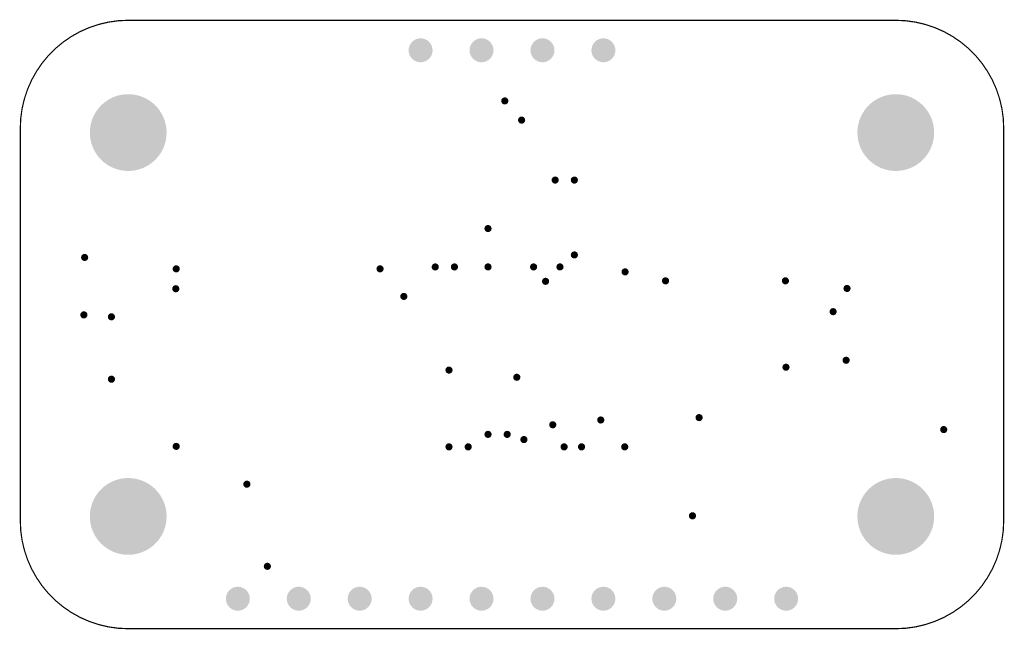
# Model space of a CAD drawing. Header units: inches. Extents: x 0 to 41, y 0 to 25.4.
import ezdxf

# ---------------------------------------------------------------- set-up
doc = ezdxf.new("R2010")
doc.units = ezdxf.units.IN
for name, color, linetype in [('Board', 56, 'Continuous'), ('Pad Holes', 156, 'Continuous'), ('Via Holes', 16, 'Continuous')]:
    doc.layers.add(name, color=color, linetype=linetype)

# ---------------------------------------------------------------- blocks, each defined once
blk = doc.blocks.new('PIN_HEADER_2_54___VERT__1_10POS_1637')
at = {"layer": 'Pad Holes'}
h = blk.add_hatch(color=7, dxfattribs=at)
edge = h.paths.add_edge_path()
edge.add_arc((-11.43, 0), 0.5, 0, 360)
h = blk.add_hatch(color=7, dxfattribs=at)
edge = h.paths.add_edge_path()
edge.add_arc((-8.89, 0), 0.5, 0, 360)
h = blk.add_hatch(color=7, dxfattribs=at)
edge = h.paths.add_edge_path()
edge.add_arc((-6.35, 0), 0.5, 0, 360)
h = blk.add_hatch(color=7, dxfattribs=at)
edge = h.paths.add_edge_path()
edge.add_arc((-3.81, 0), 0.5, 0, 360)
h = blk.add_hatch(color=7, dxfattribs=at)
edge = h.paths.add_edge_path()
edge.add_arc((-1.27, 0), 0.5, 0, 360)
h = blk.add_hatch(color=7, dxfattribs=at)
edge = h.paths.add_edge_path()
edge.add_arc((1.27, 0), 0.5, 0, 360)
h = blk.add_hatch(color=7, dxfattribs=at)
edge = h.paths.add_edge_path()
edge.add_arc((3.81, 0), 0.5, 0, 360)
h = blk.add_hatch(color=7, dxfattribs=at)
edge = h.paths.add_edge_path()
edge.add_arc((6.35, 0), 0.5, 0, 360)
h = blk.add_hatch(color=7, dxfattribs=at)
edge = h.paths.add_edge_path()
edge.add_arc((8.89, 0), 0.5, 0, 360)
h = blk.add_hatch(color=7, dxfattribs=at)
edge = h.paths.add_edge_path()
edge.add_arc((11.43, 0), 0.5, 0, 360)
blk = doc.blocks.new('PIN_HEADER_2_54___VERT__1_4POS_F_________1_1638')
at = {"layer": 'Pad Holes'}
h = blk.add_hatch(color=7, dxfattribs=at)
edge = h.paths.add_edge_path()
edge.add_arc((-3.81, 0), 0.5, 0, 360)
h = blk.add_hatch(color=7, dxfattribs=at)
edge = h.paths.add_edge_path()
edge.add_arc((-1.27, 0), 0.5, 0, 360)
h = blk.add_hatch(color=7, dxfattribs=at)
edge = h.paths.add_edge_path()
edge.add_arc((1.27, 0), 0.5, 0, 360)
h = blk.add_hatch(color=7, dxfattribs=at)
edge = h.paths.add_edge_path()
edge.add_arc((3.81, 0), 0.5, 0, 360)

msp = doc.modelspace()

# ---------------------------------------------------------------- hatches: boundary and pattern name
at = {"layer": 'Pad Holes'}
h = msp.add_hatch(color=7, dxfattribs=at)
edge = h.paths.add_edge_path()
edge.add_arc((4.5, 20.68), 1.6, 0, 360)
h = msp.add_hatch(color=7, dxfattribs=at)
edge = h.paths.add_edge_path()
edge.add_arc((36.5, 20.68), 1.6, 0, 360)
h = msp.add_hatch(color=7, dxfattribs=at)
edge = h.paths.add_edge_path()
edge.add_arc((4.5, 4.68), 1.6, 0, 360)
h = msp.add_hatch(color=7, dxfattribs=at)
edge = h.paths.add_edge_path()
edge.add_arc((36.5, 4.68), 1.6, 0, 360)
at = {"layer": 'Via Holes'}
h = msp.add_hatch(color=7, dxfattribs=at)
edge = h.paths.add_edge_path()
edge.add_arc((20.2, 22), 0.15, 0, 360)
h = msp.add_hatch(color=7, dxfattribs=at)
edge = h.paths.add_edge_path()
edge.add_arc((20.9, 21.2), 0.15, 0, 360)
h = msp.add_hatch(color=7, dxfattribs=at)
edge = h.paths.add_edge_path()
edge.add_arc((22.3, 18.7), 0.15, 0, 360)
h = msp.add_hatch(color=7, dxfattribs=at)
edge = h.paths.add_edge_path()
edge.add_arc((23.1, 18.7), 0.15, 0, 360)
h = msp.add_hatch(color=7, dxfattribs=at)
edge = h.paths.add_edge_path()
edge.add_arc((19.5, 16.68), 0.15, 0, 360)
h = msp.add_hatch(color=7, dxfattribs=at)
edge = h.paths.add_edge_path()
edge.add_arc((2.683, 15.475), 0.15, 0, 360)
h = msp.add_hatch(color=7, dxfattribs=at)
edge = h.paths.add_edge_path()
edge.add_arc((23.1, 15.58), 0.15, 0, 360)
h = msp.add_hatch(color=7, dxfattribs=at)
edge = h.paths.add_edge_path()
edge.add_arc((17.3, 15.08), 0.15, 0, 360)
h = msp.add_hatch(color=7, dxfattribs=at)
edge = h.paths.add_edge_path()
edge.add_arc((18.1, 15.08), 0.15, 0, 360)
h = msp.add_hatch(color=7, dxfattribs=at)
edge = h.paths.add_edge_path()
edge.add_arc((19.5, 15.08), 0.15, 0, 360)
h = msp.add_hatch(color=7, dxfattribs=at)
edge = h.paths.add_edge_path()
edge.add_arc((21.4, 15.08), 0.15, 0, 360)
h = msp.add_hatch(color=7, dxfattribs=at)
edge = h.paths.add_edge_path()
edge.add_arc((22.5, 15.08), 0.15, 0, 360)
h = msp.add_hatch(color=7, dxfattribs=at)
edge = h.paths.add_edge_path()
edge.add_arc((6.5, 15), 0.15, 0, 360)
h = msp.add_hatch(color=7, dxfattribs=at)
edge = h.paths.add_edge_path()
edge.add_arc((15, 15), 0.15, 0, 360)
h = msp.add_hatch(color=7, dxfattribs=at)
edge = h.paths.add_edge_path()
edge.add_arc((25.215, 14.874), 0.15, 0, 360)
h = msp.add_hatch(color=7, dxfattribs=at)
edge = h.paths.add_edge_path()
edge.add_arc((21.9, 14.48), 0.15, 0, 360)
h = msp.add_hatch(color=7, dxfattribs=at)
edge = h.paths.add_edge_path()
edge.add_arc((26.9, 14.5), 0.15, 0, 360)
h = msp.add_hatch(color=7, dxfattribs=at)
edge = h.paths.add_edge_path()
edge.add_arc((31.9, 14.5), 0.15, 0, 360)
h = msp.add_hatch(color=7, dxfattribs=at)
edge = h.paths.add_edge_path()
edge.add_arc((6.484, 14.171), 0.15, 0, 360)
h = msp.add_hatch(color=7, dxfattribs=at)
edge = h.paths.add_edge_path()
edge.add_arc((15.99, 13.85), 0.15, 0, 360)
h = msp.add_hatch(color=7, dxfattribs=at)
edge = h.paths.add_edge_path()
edge.add_arc((34.468, 14.182), 0.15, 0, 360)
h = msp.add_hatch(color=7, dxfattribs=at)
edge = h.paths.add_edge_path()
edge.add_arc((2.65, 13.082), 0.15, 0, 360)
h = msp.add_hatch(color=7, dxfattribs=at)
edge = h.paths.add_edge_path()
edge.add_arc((3.8, 13), 0.15, 0, 360)
h = msp.add_hatch(color=7, dxfattribs=at)
edge = h.paths.add_edge_path()
edge.add_arc((33.887, 13.215), 0.15, 0, 360)
h = msp.add_hatch(color=7, dxfattribs=at)
edge = h.paths.add_edge_path()
edge.add_arc((34.43, 11.19), 0.15, 0, 360)
h = msp.add_hatch(color=7, dxfattribs=at)
edge = h.paths.add_edge_path()
edge.add_arc((17.873, 10.78), 0.15, 0, 360)
h = msp.add_hatch(color=7, dxfattribs=at)
edge = h.paths.add_edge_path()
edge.add_arc((31.923, 10.899), 0.15, 0, 360)
h = msp.add_hatch(color=7, dxfattribs=at)
edge = h.paths.add_edge_path()
edge.add_arc((3.8, 10.4), 0.15, 0, 360)
h = msp.add_hatch(color=7, dxfattribs=at)
edge = h.paths.add_edge_path()
edge.add_arc((20.7, 10.48), 0.15, 0, 360)
h = msp.add_hatch(color=7, dxfattribs=at)
edge = h.paths.add_edge_path()
edge.add_arc((22.2, 8.5), 0.15, 0, 360)
h = msp.add_hatch(color=7, dxfattribs=at)
edge = h.paths.add_edge_path()
edge.add_arc((24.2, 8.7), 0.15, 0, 360)
h = msp.add_hatch(color=7, dxfattribs=at)
edge = h.paths.add_edge_path()
edge.add_arc((28.3, 8.8), 0.15, 0, 360)
h = msp.add_hatch(color=7, dxfattribs=at)
edge = h.paths.add_edge_path()
edge.add_arc((19.5, 8.1), 0.15, 0, 360)
h = msp.add_hatch(color=7, dxfattribs=at)
edge = h.paths.add_edge_path()
edge.add_arc((20.3, 8.1), 0.15, 0, 360)
h = msp.add_hatch(color=7, dxfattribs=at)
edge = h.paths.add_edge_path()
edge.add_arc((38.5, 8.3), 0.15, 0, 360)
h = msp.add_hatch(color=7, dxfattribs=at)
edge = h.paths.add_edge_path()
edge.add_arc((20.996, 7.884), 0.15, 0, 360)
h = msp.add_hatch(color=7, dxfattribs=at)
edge = h.paths.add_edge_path()
edge.add_arc((6.5, 7.6), 0.15, 0, 360)
h = msp.add_hatch(color=7, dxfattribs=at)
edge = h.paths.add_edge_path()
edge.add_arc((17.873, 7.58), 0.15, 0, 360)
h = msp.add_hatch(color=7, dxfattribs=at)
edge = h.paths.add_edge_path()
edge.add_arc((18.673, 7.58), 0.15, 0, 360)
h = msp.add_hatch(color=7, dxfattribs=at)
edge = h.paths.add_edge_path()
edge.add_arc((22.673, 7.58), 0.15, 0, 360)
h = msp.add_hatch(color=7, dxfattribs=at)
edge = h.paths.add_edge_path()
edge.add_arc((23.4, 7.58), 0.15, 0, 360)
h = msp.add_hatch(color=7, dxfattribs=at)
edge = h.paths.add_edge_path()
edge.add_arc((25.2, 7.58), 0.15, 0, 360)
h = msp.add_hatch(color=7, dxfattribs=at)
edge = h.paths.add_edge_path()
edge.add_arc((9.447, 6.024), 0.15, 0, 360)
h = msp.add_hatch(color=7, dxfattribs=at)
edge = h.paths.add_edge_path()
edge.add_arc((28.025, 4.705), 0.15, 0, 360)
h = msp.add_hatch(color=7, dxfattribs=at)
edge = h.paths.add_edge_path()
edge.add_arc((10.3, 2.6), 0.15, 0, 360)

# ---------------------------------------------------------------- linework, layer by layer
at = {"layer": 'Board', "const_width": 0.05}
for points in [[(0, 20.86, -0.414214), (4.5, 25.36)], [(36.5, 25.36, -0.414214), (41, 20.86)], [(4.5, 0, -0.414214), (0, 4.5)], [(41, 4.5, -0.414214), (36.5, 0)]]:
    msp.add_lwpolyline(points, format="xyb", dxfattribs=at)
for points in [[(4.5, 25.36), (36.5, 25.36)], [(0, 4.5), (0, 20.86)], [(41, 4.5), (41, 20.86)], [(4.5, 0), (36.5, 0)]]:
    msp.add_lwpolyline(points, dxfattribs=at)
at = {"layer": 'Board', "const_width": 0.025}
for points in [[(4.488, 25.36, 1), (4.513, 25.36, 1)], [(4.488, 25.36, 1), (4.513, 25.36, 1)], [(36.488, 25.36, 1), (36.513, 25.36, 1)], [(36.488, 25.36, 1), (36.513, 25.36, 1)], [(-0.012, 20.86, 1), (0.013, 20.86, 1)], [(-0.012, 20.86, 1), (0.013, 20.86, 1)], [(40.988, 20.86, 1), (41.013, 20.86, 1)], [(40.988, 20.86, 1), (41.013, 20.86, 1)], [(-0.012, 4.5, 1), (0.013, 4.5, 1)], [(-0.012, 4.5, 1), (0.013, 4.5, 1)], [(40.988, 4.5, 1), (41.013, 4.5, 1)], [(40.988, 4.5, 1), (41.013, 4.5, 1)], [(4.488, 0, 1), (4.513, 0, 1)], [(4.488, 0, 1), (4.513, 0, 1)], [(36.488, 0, 1), (36.513, 0, 1)], [(36.488, 0, 1), (36.513, 0, 1)]]:
    msp.add_lwpolyline(points, format="xyb", close=True, dxfattribs=at)

# ---------------------------------------------------------------- block references
for name, p in [('PIN_HEADER_2_54___VERT__1_4POS_F_________1_1638', (20.5, 24.11)), ('PIN_HEADER_2_54___VERT__1_10POS_1637', (20.5, 1.25))]:
    msp.add_blockref(name, p)

doc.saveas('drawing.dxf')
